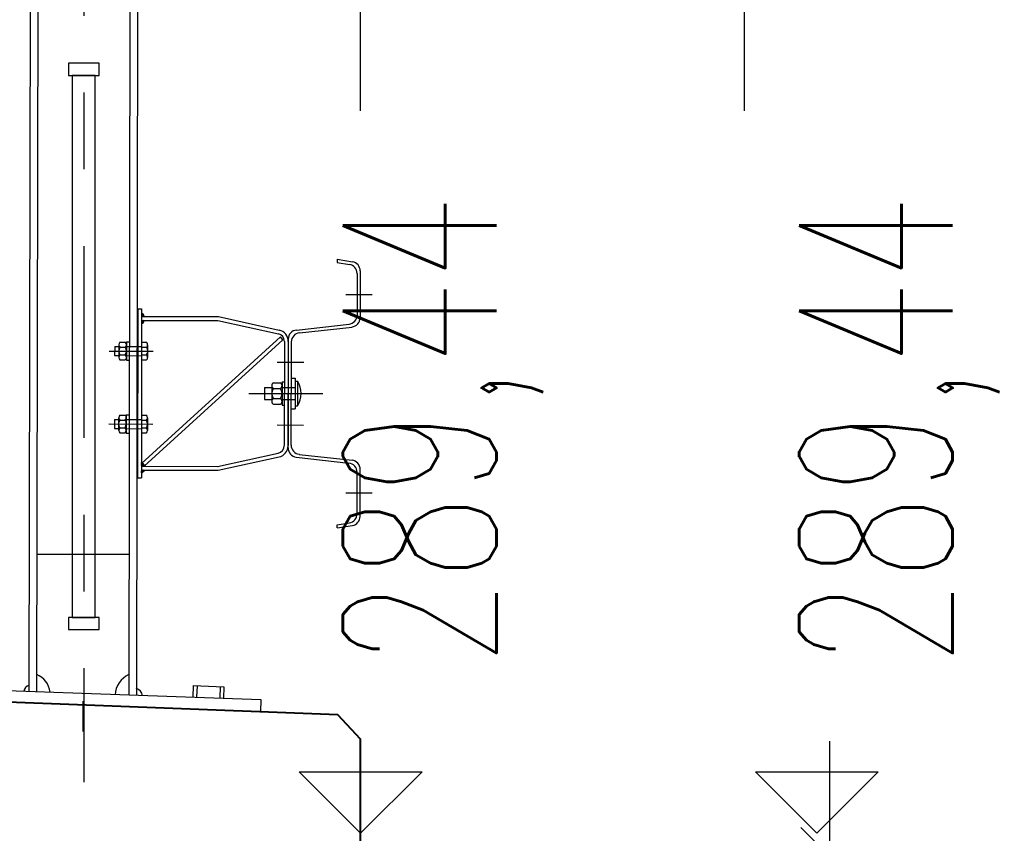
# Model space of a CAD drawing. Header units: metres. Extents: x -912764 to -454925, y -2226138 to -1112338.
# Tile 202 of 256: x -456306.6 to -456305.32, y -1112955.04 to -1112953.98. Entities that reach past the tile are written whole.
import ezdxf

# ---------------------------------------------------------------- set-up
doc = ezdxf.new("R2010")
doc.units = ezdxf.units.M
doc.linetypes.add('DASHDOT2', pattern=[0.375, 0.25, -0.0625, 0, -0.0625])
doc.linetypes.add('SOLID', pattern=[0])
for name, color, linetype in [('!řezy tenká', 1, 'Continuous'), ('018-ZSvodidlo', 8, 'Continuous'), ('025', 1, 'Continuous'), ('025-OSY', 4, 'DASHDOT2'), ('025-ZSvodidlo', 1, 'Continuous'), ('C3D_ZPR', 7, 'Continuous'), ('p_koty', 7, 'Continuous')]:
    doc.layers.add(name, color=color, linetype=linetype)
for name, color, linetype, lineweight in [('_NOVÝ STAV', 1, 'Continuous', 30), ('_NOVÝ STAV - POPISKY KATASTR', 7, 'Continuous', 30), ('R-koty vyskove', 7, 'Continuous', 13)]:
    doc.layers.add(name, color=color, linetype=linetype, lineweight=lineweight)
doc.layers.add('PDF2_13', color=140, linetype='Continuous', true_color=0x00bfff)
doc.styles.add('StandardUzky', font='simplex.shx', dxfattribs={"width": 0.65})
doc.styles.add('znacky', font='arial.ttf')
doc.dimstyles.new('1000', dxfattribs={"dimscale": 0.5, "dimtxt": 1, "dimasz": 0.6, "dimexe": 0.3, "dimexo": 0.5, "dimgap": 0.5, "dimtad": 1, "dimzin": 1, "dimdsep": 46, "dimtxsty": 'znacky', "dimblk": 'OBLIQUE', "dimcen": 1, "dimdle": 0.3, "dimclrd": 256, "dimclre": 256, "dimclrt": 256, "dimadec": 3, "dimazin": 0, "dimtfac": 1, "dimtmove": 0, "dimatfit": 3, "dimldrblk": 'OBLIQUE', "dimfxl": 1, "dimlwd": -1, "dimlwe": -1, "dimarcsym": 0})

# ---------------------------------------------------------------- blocks, each defined once
blk = doc.blocks.new('_Oblique')
at = {"color": 0, "linetype": 'ByBlock', "lineweight": -2}
blk.add_line((-0.5, -0.5), (0.5, 0.5), dxfattribs=at)
blk = doc.blocks.new('*D337')
at = {"layer": 'C3D_ZPR', "color": 1, "transparency": 16777216}
for p, q in [((0.611, -1.8799), (0.611, 0.12)), ((0.15, -0.03), (0.686, -0.03)), ((0.15, -1.7299), (0.686, -1.7299))]:
    blk.add_line(p, q, dxfattribs=at)
at = {"layer": 'Defpoints', "color": 0, "lineweight": 50, "transparency": 16777216}
for p in [(-0.1, -0.03), (0.611, -0.03), (-0.1, -1.7299)]:
    blk.add_point(p, dxfattribs=at)
at = {"layer": 'C3D_ZPR', "color": 1, "transparency": 16777216, "xscale": 0.075, "yscale": 0.075, "zscale": 0.075}
for p, rotation in [((0.611, -0.03), 90), ((0.611, -1.7299), 270)]:
    blk.add_blockref('_Oblique', p, dxfattribs=dict(at, rotation=rotation))
at = {"layer": 'C3D_ZPR', "color": 1, "transparency": 16777216, "insert": (0.461, -0.88), "char_height": 0.2, "attachment_point": 5, "rotation": 90, "style": 'StandardUzky'}
blk.add_mtext('1700', dxfattribs=at)
blk = doc.blocks.new('*D987')
at = {"layer": 'C3D_ZPR', "color": 1, "transparency": 16777216}
for p, q in [((0, 0.9412), (0, 1.5162)), ((0.5, 0.9412), (0.5, 1.5162)), ((-0.15, 1.4412), (0.65, 1.4412))]:
    blk.add_line(p, q, dxfattribs=at)
at = {"layer": 'Defpoints', "color": 0, "transparency": 16777216}
for p in [(0.5, 1.4412), (0, 0.2338), (0.5, 0.2338)]:
    blk.add_point(p, dxfattribs=at)
at = {"layer": 'C3D_ZPR', "color": 1, "transparency": 16777216, "xscale": 0.075, "yscale": 0.075, "zscale": 0.075, "rotation": 180}
blk.add_blockref('_Oblique', (0, 1.4412), dxfattribs=at)
at = {"layer": 'C3D_ZPR', "color": 1, "transparency": 16777216, "xscale": 0.075, "yscale": 0.075, "zscale": 0.075}
blk.add_blockref('_Oblique', (0.5, 1.4412), dxfattribs=at)
at = {"layer": 'C3D_ZPR', "color": 1, "transparency": 16777216, "insert": (0.25, 1.5912), "char_height": 0.2, "attachment_point": 5, "style": 'StandardUzky'}
blk.add_mtext('500', dxfattribs=at)
blk = doc.blocks.new('*D988')
at = {"layer": 'C3D_ZPR', "color": 1, "transparency": 16777216}
for p, q in [((-0.6001, 0.9412), (-0.6001, 1.5162)), ((0, 0.9412), (0, 1.5162)), ((-0.7501, 1.4412), (0.15, 1.4412))]:
    blk.add_line(p, q, dxfattribs=at)
at = {"layer": 'Defpoints', "color": 0, "transparency": 16777216}
for p in [(0, 1.4412), (-0.6001, 0.1267), (0, 0.07)]:
    blk.add_point(p, dxfattribs=at)
at = {"layer": 'C3D_ZPR', "color": 1, "transparency": 16777216, "xscale": 0.075, "yscale": 0.075, "zscale": 0.075, "rotation": 180}
blk.add_blockref('_Oblique', (-0.6001, 1.4412), dxfattribs=at)
at = {"layer": 'C3D_ZPR', "color": 1, "transparency": 16777216, "xscale": 0.075, "yscale": 0.075, "zscale": 0.075}
blk.add_blockref('_Oblique', (0, 1.4412), dxfattribs=at)
at = {"layer": 'C3D_ZPR', "color": 1, "transparency": 16777216, "insert": (-0.3001, 1.5912), "char_height": 0.2, "attachment_point": 5, "style": 'StandardUzky'}
blk.add_mtext('600', dxfattribs=at)
blk = doc.blocks.new('*D339')
at = {"layer": 'C3D_ZPR', "color": 1, "transparency": 16777216}
for p, q in [((1.7427, 0.1542), (1.7427, 0.7246)), ((1.7427, 0), (1.7427, 0.3042)), ((1.2427, 0.1542), (1.8177, 0.1542)), ((1.2427, 0), (1.8177, 0))]:
    blk.add_line(p, q, dxfattribs=at)
at = {"layer": 'Defpoints', "color": 0, "lineweight": 50, "transparency": 16777216}
for p in [(-0.0296, 0.1542), (0, 0), (1.7427, 0)]:
    blk.add_point(p, dxfattribs=at)
at = {"layer": 'C3D_ZPR', "color": 1, "transparency": 16777216, "xscale": 0.075, "yscale": 0.075, "zscale": 0.075}
for p, rotation in [((1.7427, 0.1542), 90), ((1.7427, 0), 270)]:
    blk.add_blockref('_Oblique', p, dxfattribs=dict(at, rotation=rotation))
at = {"layer": 'C3D_ZPR', "color": 1, "transparency": 16777216, "insert": (1.5927, 0.5167), "char_height": 0.2, "attachment_point": 5, "rotation": 90, "style": 'StandardUzky'}
blk.add_mtext('154', dxfattribs=at)
blk = doc.blocks.new('A$C021ef3a7')
at = {"layer": '018-ZSvodidlo', "color": 1}
blk.add_line((-0.1038, -0.5175), (-0.2238, -0.5173), dxfattribs=at)
at = {"layer": '025', "color": 1}
blk.add_line((-0.164, -0.7084), (-0.164, -0.7479), dxfattribs=at)
at = {"layer": '025-OSY', "color": 1}
blk.add_line((-0.1628, 0.4343), (-0.1628, -0.8139), dxfattribs=at)
at = {"layer": '025-ZSvodidlo', "color": 1}
for p, q in [((-0.2327, 0.2052), (-0.2341, -0.6955)), ((-0.2227, 0.2052), (-0.2241, -0.6959)), ((-0.1027, 0.205), (-0.1041, -0.7009)), ((-0.0927, 0.205), (-0.0941, -0.7013)), ((0.1674, -0.1329), (0.1673, -0.137)), ((0.1673, -0.137), (0.1833, -0.1397)), ((0.1674, -0.1329), (0.1873, -0.1363)), ((0.1933, -0.1515), (0.1932, -0.2057)), ((0.1973, -0.1482), (0.1972, -0.2092)), ((0.1784, -0.179), (0.2129, -0.179)), ((-0.0924, -0.1976), (-0.0927, -0.4176)), ((-0.0924, -0.1976), (-0.0874, -0.1976)), ((-0.0874, -0.1976), (-0.0877, -0.4176)), ((-0.0874, -0.2041), (-0.087, -0.2037)), ((-0.0874, -0.2045), (-0.0867, -0.2038)), ((-0.0837, -0.2076), (-0.0874, -0.2039)), ((-0.0874, -0.205), (-0.0864, -0.204)), ((-0.0874, -0.2054), (-0.0861, -0.2041)), ((-0.0874, -0.2058), (-0.0858, -0.2043)), ((-0.0842, -0.2076), (-0.0874, -0.2044)), ((-0.0874, -0.2063), (-0.0856, -0.2045)), ((-0.0874, -0.2067), (-0.0854, -0.2047)), ((-0.0846, -0.2076), (-0.0874, -0.2048)), ((-0.0874, -0.2072), (-0.0852, -0.205)), ((-0.0844, -0.2065), (-0.0873, -0.2035)), ((-0.0847, -0.2057), (-0.0866, -0.2038)), ((-0.0874, -0.2076), (-0.085, -0.2052)), ((-0.0851, -0.2076), (-0.0874, -0.2053)), ((-0.0855, -0.2076), (-0.0874, -0.2057)), ((-0.086, -0.2076), (-0.0874, -0.2061)), ((-0.0864, -0.2076), (-0.0874, -0.2066)), ((-0.0868, -0.2076), (-0.0874, -0.207)), ((-0.0874, -0.2076), (0.0126, -0.2077)), ((-0.0874, -0.2126), (0.0121, -0.2127)), ((-0.0874, -0.2129), (-0.087, -0.2126)), ((-0.0874, -0.2134), (-0.0866, -0.2126)), ((-0.0874, -0.2138), (-0.0862, -0.2126)), ((-0.0874, -0.2142), (-0.0857, -0.2126)), ((-0.0874, -0.2147), (-0.0853, -0.2126)), ((-0.0874, -0.2151), (-0.0848, -0.2126)), ((-0.0874, -0.2156), (-0.0844, -0.2126)), ((-0.0874, -0.216), (-0.0841, -0.2127)), ((-0.085, -0.2152), (-0.0874, -0.2128)), ((-0.0852, -0.2154), (-0.0874, -0.2132)), ((-0.0854, -0.2156), (-0.0874, -0.2137)), ((-0.0857, -0.2158), (-0.0874, -0.2141)), ((-0.0859, -0.216), (-0.0874, -0.2145)), ((-0.0862, -0.2162), (-0.0874, -0.215)), ((-0.0865, -0.2163), (-0.0874, -0.2154)), ((-0.0868, -0.2164), (-0.0874, -0.2159)), ((-0.0872, -0.2165), (-0.0874, -0.2163)), ((-0.0848, -0.2149), (-0.0871, -0.2126)), ((-0.087, -0.2165), (-0.0843, -0.2138)), ((-0.0869, -0.2076), (-0.0848, -0.2055)), ((-0.0846, -0.2147), (-0.0867, -0.2126)), ((-0.0865, -0.2076), (-0.0847, -0.2058)), ((-0.0845, -0.2144), (-0.0863, -0.2126)), ((-0.0863, -0.2162), (-0.0846, -0.2145)), ((-0.086, -0.2076), (-0.0845, -0.2061)), ((-0.0844, -0.214), (-0.0858, -0.2126)), ((-0.0856, -0.2076), (-0.0844, -0.2064)), ((-0.0842, -0.2137), (-0.0854, -0.2126)), ((-0.0851, -0.2076), (-0.0843, -0.2068)), ((-0.0842, -0.2133), (-0.0849, -0.2126)), ((-0.0841, -0.213), (-0.0845, -0.2126)), ((0.0121, -0.2127), (0.0907, -0.2301)), ((0.0126, -0.2077), (0.0918, -0.2252)), ((0.1143, -0.2251), (0.1829, -0.2176)), ((0.1183, -0.2287), (0.1869, -0.2212)), ((-0.1156, -0.241), (-0.1087, -0.241)), ((-0.1071, -0.2405), (-0.1072, -0.2645)), ((-0.1071, -0.2405), (-0.1041, -0.2405)), ((-0.0874, -0.3989), (0.0934, -0.234)), ((-0.0874, -0.2411), (-0.081, -0.2411)), ((-0.0841, -0.4026), (0.0967, -0.2377)), ((0.0967, -0.2377), (0.0934, -0.234)), ((0.0986, -0.2399), (0.0984, -0.3757)), ((0.1036, -0.2399), (0.1034, -0.3757)), ((0.1036, -0.237), (0.1035, -0.3078)), ((0.1036, -0.24), (0.1035, -0.3078)), ((0.1076, -0.2406), (0.1075, -0.3079)), ((-0.1297, -0.2525), (-0.0745, -0.2526)), ((-0.1277, -0.2525), (-0.0725, -0.2526)), ((-0.1224, -0.2465), (-0.1225, -0.2585)), ((-0.1224, -0.2465), (-0.1171, -0.2465)), ((-0.1171, -0.2443), (-0.1172, -0.261)), ((-0.1156, -0.2475), (-0.1087, -0.2475)), ((-0.1071, -0.2465), (-0.0874, -0.2466)), ((-0.0874, -0.2476), (-0.081, -0.2476)), ((-0.0795, -0.2443), (-0.0795, -0.2608)), ((-0.1225, -0.2585), (-0.1172, -0.2585)), ((-0.1156, -0.2575), (-0.1087, -0.2575)), ((-0.1156, -0.264), (-0.1087, -0.264)), ((-0.1072, -0.2585), (-0.0875, -0.2586)), ((-0.1072, -0.2645), (-0.1042, -0.2645)), ((-0.0875, -0.2576), (-0.081, -0.2576)), ((-0.0875, -0.2641), (-0.081, -0.2641)), ((0.0892, -0.2668), (0.1237, -0.2669)), ((0.0843, -0.2938), (0.0934, -0.2938)), ((0.0955, -0.2928), (0.0955, -0.3228)), ((0.0955, -0.2928), (0.0985, -0.2928)), ((0.1075, -0.2879), (0.1125, -0.2879)), ((0.1075, -0.2899), (0.1075, -0.3079)), ((0.1075, -0.2914), (0.1075, -0.3079)), ((0.1125, -0.2879), (0.1124, -0.3279)), ((0.1125, -0.2919), (0.1155, -0.2919)), ((0.1155, -0.2919), (0.1155, -0.3239)), ((0.0725, -0.2998), (0.0822, -0.2998)), ((0.0725, -0.2998), (0.0725, -0.3158)), ((0.0822, -0.2969), (0.0822, -0.3191)), ((0.0843, -0.3012), (0.0934, -0.3012)), ((0.0955, -0.2999), (0.1125, -0.2999)), ((0.0521, -0.3078), (0.1488, -0.3079)), ((0.0672, -0.3078), (0.1225, -0.3079)), ((0.0725, -0.3158), (0.0822, -0.3158)), ((0.0842, -0.3145), (0.0934, -0.3145)), ((0.0955, -0.3158), (0.1125, -0.3158)), ((0.1034, -0.3787), (0.1035, -0.3078)), ((0.1074, -0.3751), (0.1075, -0.3079)), ((0.1074, -0.3259), (0.1075, -0.3079)), ((0.1075, -0.3244), (0.1075, -0.3079)), ((0.0842, -0.3218), (0.0934, -0.3218)), ((0.0955, -0.3228), (0.0985, -0.3228)), ((0.1074, -0.3279), (0.1124, -0.3279)), ((0.1125, -0.3239), (0.1155, -0.3239)), ((-0.1226, -0.3415), (-0.1173, -0.3415)), ((-0.1226, -0.3415), (-0.1226, -0.3535)), ((-0.1173, -0.3393), (-0.1173, -0.356)), ((-0.1157, -0.336), (-0.1088, -0.336)), ((-0.1157, -0.3425), (-0.1088, -0.3425)), ((-0.1073, -0.3355), (-0.1073, -0.3595)), ((-0.1073, -0.3355), (-0.1043, -0.3355)), ((-0.1073, -0.3415), (-0.0876, -0.3416)), ((-0.0876, -0.3361), (-0.0811, -0.3361)), ((-0.0876, -0.3426), (-0.0811, -0.3426)), ((-0.0796, -0.3393), (-0.0797, -0.3558)), ((-0.1299, -0.3475), (-0.0746, -0.3476)), ((-0.1279, -0.3475), (-0.0726, -0.3476)), ((-0.1226, -0.3535), (-0.1173, -0.3535)), ((-0.1157, -0.3525), (-0.1089, -0.3525)), ((-0.1157, -0.359), (-0.1089, -0.359)), ((-0.1073, -0.3535), (-0.0876, -0.3536)), ((-0.0876, -0.3526), (-0.0812, -0.3526)), ((0.0891, -0.3488), (0.1235, -0.3489)), ((-0.1073, -0.3595), (-0.1043, -0.3595)), ((-0.0876, -0.3591), (-0.0812, -0.3591)), ((0.0113, -0.4028), (0.0905, -0.3855)), ((0.0123, -0.4077), (0.0916, -0.3904)), ((0.114, -0.3906), (0.1827, -0.3984)), ((0.118, -0.3871), (0.1867, -0.3948)), ((-0.0827, -0.4026), (-0.0877, -0.3976)), ((-0.0877, -0.3979), (-0.0874, -0.3977)), ((-0.083, -0.4026), (-0.0877, -0.3978)), ((-0.0877, -0.3981), (-0.0873, -0.3978)), ((-0.0877, -0.3983), (-0.0872, -0.3979)), ((-0.0877, -0.3986), (-0.0871, -0.398)), ((-0.0832, -0.4026), (-0.0877, -0.3981)), ((-0.0877, -0.3988), (-0.087, -0.3981)), ((-0.0877, -0.399), (-0.0868, -0.3982)), ((-0.0834, -0.4026), (-0.0877, -0.3983)), ((-0.0877, -0.3992), (-0.0867, -0.3983)), ((-0.0877, -0.3994), (-0.0866, -0.3984)), ((-0.0836, -0.4026), (-0.0877, -0.3985)), ((-0.0877, -0.3997), (-0.0865, -0.3985)), ((-0.0877, -0.3999), (-0.0864, -0.3986)), ((-0.0838, -0.4026), (-0.0877, -0.3987)), ((-0.0877, -0.4001), (-0.0863, -0.3987)), ((-0.0877, -0.4003), (-0.0862, -0.3988)), ((-0.0841, -0.4026), (-0.0877, -0.3989)), ((-0.0877, -0.4005), (-0.0861, -0.3989)), ((-0.0877, -0.4008), (-0.0859, -0.3991)), ((-0.0843, -0.4026), (-0.0877, -0.3992)), ((-0.0877, -0.401), (-0.0858, -0.3992)), ((-0.0877, -0.4012), (-0.0857, -0.3993)), ((-0.0845, -0.4026), (-0.0877, -0.3994)), ((-0.0877, -0.4014), (-0.0856, -0.3994)), ((-0.0877, -0.4016), (-0.0855, -0.3995)), ((-0.0847, -0.4026), (-0.0877, -0.3996)), ((-0.0877, -0.4019), (-0.0854, -0.3996)), ((-0.0877, -0.4021), (-0.0853, -0.3997)), ((-0.0849, -0.4026), (-0.0877, -0.3998)), ((-0.0877, -0.4023), (-0.0851, -0.3998)), ((-0.0877, -0.4025), (-0.0851, -0.3999)), ((-0.0852, -0.4026), (-0.0877, -0.4001)), ((-0.0854, -0.4026), (-0.0877, -0.4003)), ((-0.0856, -0.4026), (-0.0877, -0.4005)), ((-0.0858, -0.4026), (-0.0877, -0.4007)), ((-0.086, -0.4026), (-0.0877, -0.4009)), ((-0.0863, -0.4026), (-0.0877, -0.4012)), ((-0.0865, -0.4026), (-0.0877, -0.4014)), ((-0.0867, -0.4026), (-0.0877, -0.4016)), ((-0.0869, -0.4026), (-0.0877, -0.4018)), ((-0.0871, -0.4026), (-0.0877, -0.402)), ((-0.0874, -0.4025), (-0.0877, -0.4023)), ((-0.0877, -0.4026), (0.0123, -0.4027)), ((-0.0877, -0.4076), (0.0123, -0.4077)), ((-0.0853, -0.4099), (-0.0877, -0.4076)), ((-0.0877, -0.4078), (-0.0874, -0.4076)), ((-0.0877, -0.4081), (-0.0872, -0.4076)), ((-0.0877, -0.4083), (-0.087, -0.4076)), ((-0.0877, -0.4085), (-0.0867, -0.4076)), ((-0.0877, -0.4087), (-0.0865, -0.4076)), ((-0.0877, -0.4089), (-0.0863, -0.4076)), ((-0.0877, -0.4092), (-0.0861, -0.4076)), ((-0.0877, -0.4094), (-0.0859, -0.4076)), ((-0.0877, -0.4096), (-0.0856, -0.4076)), ((-0.0877, -0.4098), (-0.0854, -0.4076)), ((-0.0877, -0.41), (-0.0852, -0.4076)), ((-0.0877, -0.4103), (-0.085, -0.4076)), ((-0.0877, -0.4105), (-0.0847, -0.4076)), ((-0.0877, -0.4107), (-0.0845, -0.4076)), ((-0.0877, -0.4109), (-0.0843, -0.4076)), ((-0.0855, -0.41), (-0.0877, -0.4078)), ((-0.0856, -0.4101), (-0.0877, -0.408)), ((-0.0857, -0.4102), (-0.0877, -0.4082)), ((-0.0859, -0.4103), (-0.0877, -0.4084)), ((-0.086, -0.4104), (-0.0877, -0.4087)), ((-0.0861, -0.4104), (-0.0877, -0.4089)), ((-0.0863, -0.4105), (-0.0877, -0.4091)), ((-0.0864, -0.4106), (-0.0877, -0.4093)), ((-0.0866, -0.4107), (-0.0877, -0.4096)), ((-0.0867, -0.4107), (-0.0877, -0.4098)), ((-0.0869, -0.4108), (-0.0877, -0.41)), ((-0.087, -0.4109), (-0.0877, -0.4102)), ((-0.0876, -0.411), (-0.0841, -0.4076)), ((-0.0852, -0.4098), (-0.0875, -0.4076)), ((-0.0851, -0.3999), (-0.0874, -0.3977)), ((-0.0874, -0.4025), (-0.0849, -0.4)), ((-0.0873, -0.4026), (-0.0848, -0.4001)), ((-0.0873, -0.411), (-0.0839, -0.4076)), ((-0.0851, -0.4097), (-0.0872, -0.4076)), ((-0.087, -0.4026), (-0.0847, -0.4002)), ((-0.085, -0.4096), (-0.087, -0.4076)), ((-0.0869, -0.4108), (-0.0836, -0.4076)), ((-0.0868, -0.4026), (-0.0846, -0.4004)), ((-0.0849, -0.4095), (-0.0868, -0.4076)), ((-0.0866, -0.4026), (-0.0845, -0.4005)), ((-0.0848, -0.4094), (-0.0866, -0.4076)), ((-0.0864, -0.4026), (-0.0844, -0.4006)), ((-0.0847, -0.4092), (-0.0864, -0.4076)), ((-0.0861, -0.4026), (-0.0843, -0.4007)), ((-0.0846, -0.4091), (-0.0861, -0.4076)), ((-0.086, -0.4104), (-0.0841, -0.4085)), ((-0.0859, -0.4026), (-0.0842, -0.4008)), ((-0.0845, -0.409), (-0.0859, -0.4076)), ((-0.0857, -0.4026), (-0.0841, -0.4009)), ((-0.0844, -0.4089), (-0.0857, -0.4076)), ((-0.0855, -0.4026), (-0.0839, -0.401)), ((-0.0843, -0.4087), (-0.0855, -0.4076)), ((-0.0853, -0.4026), (-0.0838, -0.4011)), ((-0.0842, -0.4086), (-0.0853, -0.4076)), ((-0.0824, -0.4026), (-0.0851, -0.3999)), ((-0.085, -0.4026), (-0.0837, -0.4012)), ((-0.0841, -0.4085), (-0.085, -0.4076)), ((-0.0848, -0.4026), (-0.0836, -0.4014)), ((-0.0846, -0.4026), (-0.0835, -0.4015)), ((-0.0844, -0.4026), (-0.0834, -0.4016)), ((-0.0842, -0.4026), (-0.0833, -0.4017)), ((-0.084, -0.4083), (-0.0842, -0.4081)), ((-0.0839, -0.4026), (-0.0832, -0.4018)), ((-0.0837, -0.4026), (-0.0831, -0.4019)), ((-0.0835, -0.4026), (-0.0829, -0.402)), ((-0.0833, -0.4026), (-0.0828, -0.4021)), ((-0.083, -0.4026), (-0.0827, -0.4022)), ((-0.0828, -0.4026), (-0.0826, -0.4024)), ((-0.0826, -0.4026), (-0.0825, -0.4025)), ((0.1932, -0.4644), (0.1933, -0.4103)), ((0.1972, -0.4678), (0.1973, -0.4067)), ((-0.0927, -0.4176), (-0.0877, -0.4176)), ((-0.0872, -0.4109), (-0.0877, -0.4104)), ((-0.0874, -0.411), (-0.0877, -0.4107)), ((-0.0875, -0.411), (-0.0877, -0.4109)), ((0.1784, -0.437), (0.2129, -0.437)), ((0.1672, -0.4789), (0.1832, -0.4762)), ((0.1672, -0.4829), (0.1672, -0.4789)), ((0.1672, -0.4829), (0.1872, -0.4796))]:
    blk.add_line(p, q, dxfattribs=at)
for points in [[(-0.1428, 0.1223), (-0.1828, 0.1223), (-0.1828, 0.1063), (-0.1428, 0.1063)], [(-0.1478, 0.1063), (-0.1778, 0.1063), (-0.1778, -0.5994), (-0.1478, -0.5994)], [(-0.1428, -0.5994), (-0.1828, -0.5994), (-0.1828, -0.6154), (-0.1428, -0.6154)]]:
    blk.add_lwpolyline(points, close=True, dxfattribs=at)
for centre, radius, start, end in [((0.1813, -0.1515), 0.012, 359.9152, 80.4529), ((0.1853, -0.1481), 0.012, 359.9152, 80.4529), ((-0.0886, -0.2077), 0.00439, 1.8636, 73.4325), ((-0.0881, -0.2127), 0.00397, 280.1148, 1.4558), ((0.1812, -0.2056), 0.012, 276.2554, 359.9152), ((0.1852, -0.2092), 0.012, 276.2554, 359.9152), ((0.0886, -0.2399), 0.01, 359.9152, 77.5198), ((0.0886, -0.2399), 0.015, 359.9152, 77.5198), ((0.1156, -0.237), 0.012, 96.2554, 179.9152), ((0.1196, -0.2406), 0.012, 96.2554, 179.9152), ((-0.1128, -0.2443), 0.00429, 130.6574, 229.173), ((-0.1115, -0.2443), 0.00429, 310.6574, 49.173), ((-0.0838, -0.2443), 0.00429, 310.6574, 49.173), ((-0.1086, -0.2525), 0.0086, 144.3855, 215.4448), ((-0.1157, -0.2525), 0.0086, 324.3855, 35.4448), ((-0.088, -0.2526), 0.0086, 324.3855, 35.4448), ((-0.1128, -0.2608), 0.00429, 130.6574, 229.173), ((-0.1115, -0.2608), 0.00429, 310.6574, 49.173), ((-0.0838, -0.2608), 0.00429, 310.6574, 49.173), ((0.0865, -0.2975), 0.00429, 120.8683, 238.9621), ((0.0912, -0.2975), 0.00429, 300.8683, 58.9621), ((0.0924, -0.3078), 0.0281, 325.2071, 34.6232), ((0.0936, -0.3078), 0.0114, 144.3855, 215.4448), ((0.0841, -0.3078), 0.0114, 324.3855, 35.4448), ((0.0864, -0.3181), 0.00429, 120.8683, 238.9621), ((0.0912, -0.3182), 0.00429, 300.8683, 58.9621), ((-0.1087, -0.3475), 0.0086, 144.3855, 215.4448), ((-0.1129, -0.3393), 0.00429, 130.6574, 229.173), ((-0.1159, -0.3475), 0.0086, 324.3855, 35.4448), ((-0.1116, -0.3393), 0.00429, 310.6574, 49.173), ((-0.0882, -0.3476), 0.0086, 324.3855, 35.4448), ((-0.0839, -0.3393), 0.00429, 310.6574, 49.173), ((-0.1129, -0.3558), 0.00429, 130.6574, 229.173), ((-0.1117, -0.3558), 0.00429, 310.6574, 49.173), ((-0.084, -0.3558), 0.00429, 310.6574, 49.173), ((0.0884, -0.3758), 0.01, 282.3106, 359.9152), ((0.0884, -0.3758), 0.015, 282.3106, 359.9152), ((0.1154, -0.3787), 0.012, 179.9152, 263.575), ((0.1194, -0.3751), 0.012, 179.9152, 263.575), ((0.1853, -0.4067), 0.012, 359.9152, 83.575), ((-0.0882, -0.4009), 0.00328, 75.3716, 80.4343), ((-0.089, -0.4055), 0.00578, 283.7111, 338.7199), ((0.1813, -0.4103), 0.012, 359.9152, 83.575), ((0.1812, -0.4644), 0.012, 279.3775, 359.9152), ((0.1852, -0.4678), 0.012, 279.3775, 359.9152), ((-0.236, -0.7012), 0.03, 8.7345, 66.3892), ((-0.092, -0.7015), 0.03, 113.4411, 177.5723), ((-0.232, -0.6963), 0.00869, 103.2926, 174.7741), ((-0.0976, -0.7028), 0.0115, 5.6314, 73.7094)]:
    blk.add_arc(centre, radius, start, end, dxfattribs=at)
blk = doc.blocks.new('*D338')
at = {"layer": 'C3D_ZPR', "color": 1, "transparency": 16777216}
for p, q in [((2.0611, 0.3042), (2.0611, -2.0299)), ((1.5611, 0.1542), (2.1361, 0.1542)), ((1.5611, -1.8799), (2.1361, -1.8799))]:
    blk.add_line(p, q, dxfattribs=at)
at = {"layer": 'Defpoints', "color": 0, "lineweight": 50, "transparency": 16777216}
for p in [(-0.0296, 0.1542), (-0.05, -1.8799), (2.0611, -1.8799)]:
    blk.add_point(p, dxfattribs=at)
at = {"layer": 'C3D_ZPR', "color": 1, "transparency": 16777216, "xscale": 0.075, "yscale": 0.075, "zscale": 0.075}
for p, rotation in [((2.0611, 0.1542), 90), ((2.0611, -1.8799), 270)]:
    blk.add_blockref('_Oblique', p, dxfattribs=dict(at, rotation=rotation))
at = {"layer": 'C3D_ZPR', "color": 1, "transparency": 16777216, "insert": (1.9111, -0.8629), "char_height": 0.2, "attachment_point": 5, "rotation": 90, "style": 'StandardUzky'}
blk.add_mtext('2034', dxfattribs=at)
blk = doc.blocks.new('*D312')
at = {"layer": 'C3D_ZPR', "color": 1, "transparency": 16777216}
for p, q in [((-456305.6554, -1112953.8479), (-456305.6554, -1112953.5229)), ((-456305.5612, -1112953.8479), (-456305.5612, -1112953.5229)), ((-456305.6554, -1112953.5979), (-456305.7304, -1112953.5979)), ((-456305.6554, -1112953.5979), (-456305.5612, -1112953.5979)), ((-456305.5612, -1112953.5979), (-456305.0946, -1112953.5979))]:
    blk.add_line(p, q, dxfattribs=at)
at = {"layer": 'Defpoints', "color": 0, "lineweight": 50, "transparency": 16777216}
for p in [(-456305.5612, -1112953.5979), (-456305.6554, -1112955.0391), (-456305.5612, -1112955.0391)]:
    blk.add_point(p, dxfattribs=at)
at = {"layer": 'C3D_ZPR', "color": 1, "transparency": 16777216, "xscale": 0.075, "yscale": 0.075, "zscale": 0.075}
blk.add_blockref('_Oblique', (-456305.6554, -1112953.5979), dxfattribs=at)
at = {"layer": 'C3D_ZPR', "color": 1, "transparency": 16777216, "xscale": 0.075, "yscale": 0.075, "zscale": 0.075, "rotation": 180}
blk.add_blockref('_Oblique', (-456305.5612, -1112953.5979), dxfattribs=at)
at = {"layer": 'C3D_ZPR', "color": 1, "transparency": 16777216, "insert": (-456305.2529, -1112953.4479), "char_height": 0.2, "attachment_point": 5, "style": 'StandardUzky'}
blk.add_mtext('94', dxfattribs=at)
blk = doc.blocks.new('Vyskova_sipka')
at = {"color": 0, "linetype": 'ByBlock', "lineweight": -2}
for p, q in [((0, 0), (-4, 4)), ((-4, 4), (4, 4)), ((4, 4), (0, 0))]:
    blk.add_line(p, q, dxfattribs=at)
blk = doc.blocks.new('A$C4eac8e0d')
for p, q in [((-0.5498, 0.1894), (-0.13, 0.1742)), ((-0.13, 0.1742), (-0.1306, 0.1584))]:
    blk.add_line(p, q)
at = {"layer": 'p_koty'}
for p, q in [((-0.2181, 0.1924), (-0.2186, 0.1774)), ((-0.2181, 0.1924), (-0.1781, 0.191)), ((-0.2131, 0.1922), (-0.2136, 0.1773)), ((-0.1831, 0.1912), (-0.1836, 0.1762)), ((-0.1781, 0.191), (-0.1786, 0.176))]:
    blk.add_line(p, q, dxfattribs=at)
at = {"layer": 'PDF2_13', "color": 1, "linetype": 'Continuous', "lineweight": 40}
blk.add_lwpolyline([(0, -0.121), (0, 0.1225), (-0.0296, 0.1542), (-0.5504, 0.1743), (-0.6001, 0.1267), (-0.6001, -0.1252), (-0.5652, -0.1241), (-0.5557, -0.1135), (-0.5451, -0.1231), (-0.4496, -0.121), (-0.4496, -1.7299)], dxfattribs=at)
at = {"layer": '_NOVÝ STAV', "linetype": 'SOLID'}
blk.add_blockref('A$C021ef3a7', (-0.1979, 0.8807), dxfattribs=at)
at = {"layer": 'C3D_ZPR'}
for base, p1, p2, picture, middle in [((0, 1.4412), (-0.6001, 0.1267), (0, 0.07), '*D988', (-0.3001, 1.5912)), ((0.5, 1.4412), (0, 0.2338), (0.5, 0.2338), '*D987', (0.25, 1.5912))]:
    dim = blk.add_linear_dim(base=base, p1=p1, p2=p2, dimstyle='1000', override={"dimscale": 1, "dimtxt": 0.2, "dimasz": 0.075, "dimexe": 0.075, "dimexo": 0.25, "dimgap": 0.05, "dimdec": 0, "dimlfac": 1000, "dimdsep": 44, "dimtxsty": 'StandardUzky', "dimcen": 0.5, "dimdle": 0.15, "dimclrd": 1, "dimclre": 1, "dimclrt": 1, "dimfxl": 0.5, "dimfxlon": 1}, dxfattribs=at)
    dim.commit()
    dim.dimension.update_dxf_attribs({"geometry": picture, "text_midpoint": middle})
dim = blk.add_linear_dim(base=(1.7427, 0), p1=(-0.0296, 0.1542), p2=(0, 0), angle=90, dimstyle='1000', override={"dimscale": 1, "dimtxt": 0.2, "dimasz": 0.075, "dimexe": 0.075, "dimexo": 0.25, "dimgap": 0.05, "dimdec": 0, "dimlfac": 1000, "dimdsep": 44, "dimtxsty": 'StandardUzky', "dimcen": 0.5, "dimdle": 0.15, "dimclrd": 1, "dimclre": 1, "dimclrt": 1, "dimfxl": 0.5, "dimfxlon": 1}, dxfattribs=at)
dim.commit()
dim.dimension.update_dxf_attribs({"geometry": '*D339', "text_midpoint": (1.7427, 0.5167), "dimtype": 128})
for base, p1, p2, picture, middle in [((2.0611, -1.8799), (-0.0296, 0.1542), (-0.05, -1.8799), '*D338', (1.9111, -0.8629)), ((0.611, -0.03), (-0.1, -1.7299), (-0.1, -0.03), '*D337', (0.461, -0.88))]:
    dim = blk.add_linear_dim(base=base, p1=p1, p2=p2, angle=90, dimstyle='1000', override={"dimscale": 1, "dimtxt": 0.2, "dimasz": 0.075, "dimexe": 0.075, "dimexo": 0.25, "dimgap": 0.05, "dimdec": 0, "dimlfac": 1000, "dimdsep": 44, "dimtxsty": 'StandardUzky', "dimcen": 0.5, "dimdle": 0.15, "dimclrd": 1, "dimclre": 1, "dimclrt": 1, "dimfxl": 0.5, "dimfxlon": 1}, dxfattribs=at)
    dim.commit()
    dim.dimension.update_dxf_attribs({"geometry": picture, "text_midpoint": middle})

msp = doc.modelspace()

# ---------------------------------------------------------------- block references
at = {"layer": '!řezy tenká', "linetype": 'Continuous', "xscale": 0.02, "yscale": 0.02, "zscale": 0.03}
for p in [(-456306.1554, -1112955.0391), (-456305.5612, -1112955.0391)]:
    msp.add_blockref('Vyskova_sipka', p, dxfattribs=at)
at = {"layer": '_NOVÝ STAV - POPISKY KATASTR', "lineweight": 50}
msp.add_blockref('A$C4eac8e0d', (-456306.1554, -1112955.0391), dxfattribs=at)

# ---------------------------------------------------------------- texts
at = {"layer": 'R-koty vyskove', "color": 1, "char_height": 0.2, "attachment_point": 4, "rotation": 90, "style": 'StandardUzky'}
for insert in [(-456306.0481, -1112954.821), (-456305.4539, -1112954.821)]:
    msp.add_mtext('289,44', dxfattribs=dict(at, insert=insert))

# ---------------------------------------------------------------- dimensions: what is measured, and where the dimension line sits
at = {"layer": 'C3D_ZPR'}
dim = msp.add_linear_dim(base=(-456305.5612, -1112953.5979), p1=(-456305.6554, -1112955.0391), p2=(-456305.5612, -1112955.0391), dimstyle='1000', override={"dimtxt": 0.4, "dimasz": 0.15, "dimexe": 0.15, "dimgap": 0.1, "dimdec": 0, "dimlfac": 1000, "dimdsep": 44, "dimtxsty": 'StandardUzky', "dimdle": 0.15, "dimclrd": 1, "dimclre": 1, "dimclrt": 1, "dimfxl": 0.5, "dimfxlon": 1}, dxfattribs=at)
dim.commit()
dim.dimension.update_dxf_attribs({"geometry": '*D312', "text_midpoint": (-456305.2529, -1112953.4479)})

doc.saveas('drawing.dxf')
